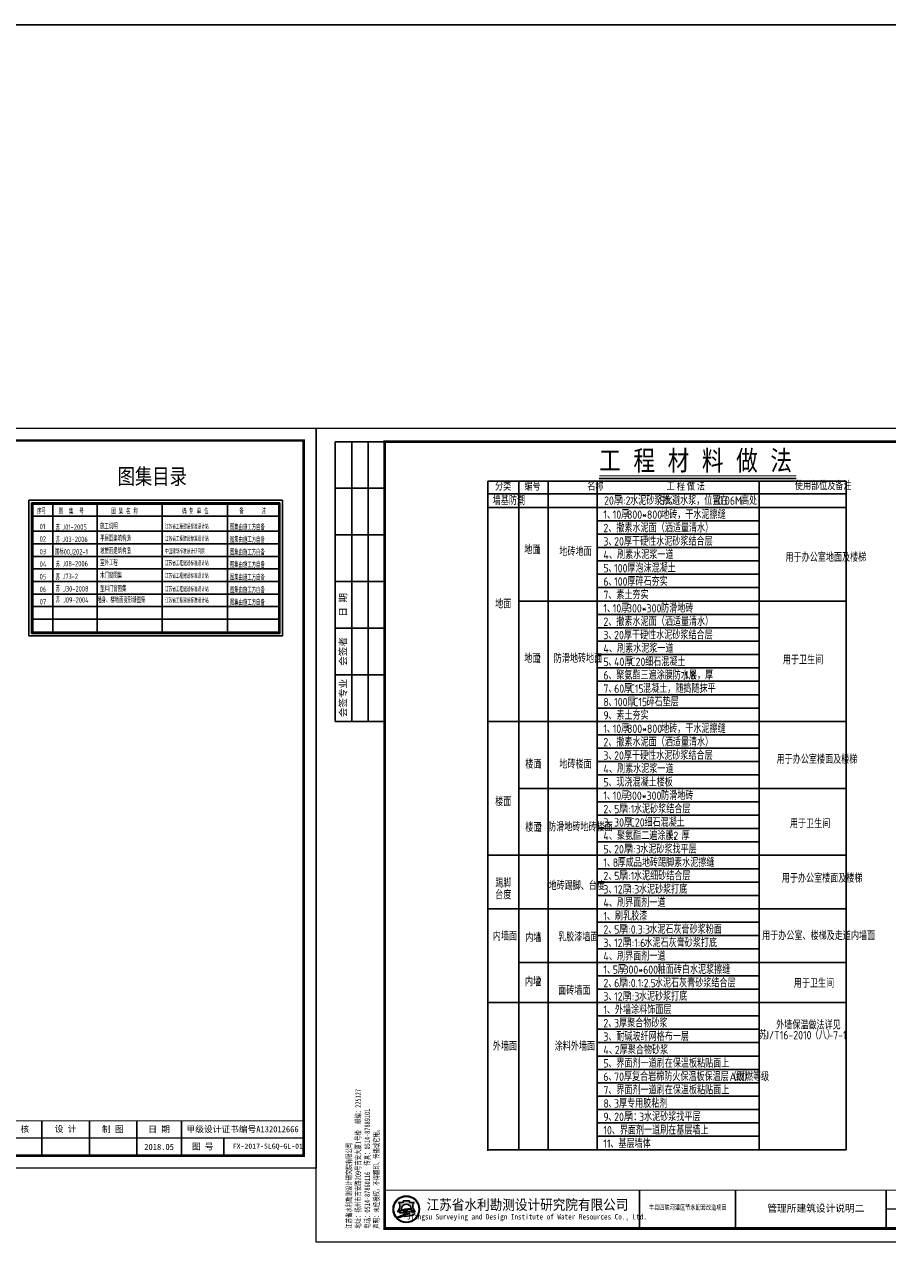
# Model space of a CAD drawing. Extents: x 88237 to 730297, y -11868 to 107702.
# Tile 2 of 49: x 165617 to 214606, y 37370 to 107702. Entities that reach past the tile are written whole.
import ezdxf
from ezdxf.enums import TextEntityAlignment as Align

# ---------------------------------------------------------------- set-up
doc = ezdxf.new("R2010")
doc.units = 0
doc.header["$LTSCALE"] = 1000
doc.header["$MEASUREMENT"] = 0
doc.layers.add('0.13文字', color=3, linetype='Continuous', lineweight=13)
for name, color, linetype in [('AXIS', 3, 'Continuous'), ('DIM_SYMB', 3, 'Continuous'), ('PUB_TEXT', 7, 'Continuous'), ('图名层', 13, 'Continuous'), ('图框', 7, 'Continuous')]:
    doc.layers.add(name, color=color, linetype=linetype)
doc.styles.add('GBSTYLE', font='GBXWXT.shx', dxfattribs={"width": 0.8, "bigfont": 'GBHZFS.shx'})
doc.styles.add('HT', font='simhei.ttf', dxfattribs={"width": 0.8})
doc.styles.add('LYJFS', font='times.ttf', dxfattribs={"width": 0.7})
doc.styles.get("Standard").update_dxf_attribs({"font": 'gbenor.shx', "bigfont": 'gbcbig.shx'})
doc.styles.add('wo', font='simhei.ttf', dxfattribs={"width": 0.8})
doc.styles.add('仿宋', font='FangSong_GB2312.ttf', dxfattribs={"width": 0.7})
doc.styles.add('宋体', font='txt')

# ---------------------------------------------------------------- blocks, each defined once
blk = doc.blocks.new('d4trtg')
h = blk.add_hatch(color=152)
h.dxf.hatch_style = 1
h.paths.add_polyline_path([(654246.3193193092, 3899725.409078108, 1), (654149.4769673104, 3899725.409078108, 1)])
h.paths.add_polyline_path([(654244.689577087, 3899725.409078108, 1), (654151.1067095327, 3899725.409078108, 1)], flags=16)
h = blk.add_hatch(color=152)
h.dxf.hatch_style = 1
edge = h.paths.add_edge_path()
edge.add_arc((654216.7300615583, 3899701.144012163), 14.62686968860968, 43.31770961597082, 70.37003522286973)
edge.add_arc((654202.9245894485, 3899662.43781051), 55.72140833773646, 70.37003522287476, 84.52854590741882)
edge.add_arc((654197.052297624, 3899601.131590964), 117.3082280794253, 84.5285459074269, 95.17746754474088)
edge.add_arc((654198.4691254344, 3899704.113250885), 18.32576248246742, 111.7965680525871, 130.9174013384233, ccw=False)
edge.add_arc((654217.4394684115, 3899656.675769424), 69.41576698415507, 98.84274785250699, 111.79656805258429, ccw=False)
edge.add_arc((654228.1102754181, 3899588.085080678), 138.8315339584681, 95.21036804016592, 98.84274785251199, ccw=False)
edge.add_ellipse((654197.8981433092, 3899728.334977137), major_axis=(-17.7501498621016, 0), ratio=0.8776980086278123, start_angle=172.6538623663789, end_angle=176.9129867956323)
edge.add_arc((654213.8325542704, 3899624.955280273), 102.5563365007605, 88.99992913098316, 98.52267106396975)
edge.add_arc((654209.8965974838, 3899651.220285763), 75.99805588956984, 98.5226710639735, 116.8491039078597)
edge.add_arc((654181.1331357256, 3899708.041207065), 12.31168505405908, 116.8491039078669, 139.2900683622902)
edge.add_arc((654173.2830714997, 3899714.795695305), 1.955690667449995, 139.2900683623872, 263.050638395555)
edge.add_arc((654175.1158058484, 3899729.831970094), 17.10324739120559, 263.0506383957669, 272.136251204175)
edge.add_arc((654186.8001782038, 3899416.594006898), 296.3525647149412, 88.46268833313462, 92.13625120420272, ccw=False)
edge.add_arc((654193.3818121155, 3899661.833379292), 51.02489061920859, 68.07113774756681, 88.46268833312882, ccw=False)
edge.add_arc((654234.506227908, 3899496.08092722), 214.2253735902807, 95.91294384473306, 98.79521578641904)
edge.add_arc((654220.8241236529, 3899584.51078353), 124.7433113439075, 98.79521578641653, 117.8496747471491)
edge.add_arc((654806.2087627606, 3897318.850026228), 2461.597634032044, 104.7703900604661, 105.15790668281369, ccw=False)
edge.add_line((654178.6340996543, 3899699.104834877), (654170.5934602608, 3899695.844113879))
edge.add_arc((654384.3496151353, 3898723.49134639), 995.5709910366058, 100.90627282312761, 102.39834375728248, ccw=False)
edge.add_line((654195.9846486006, 3899701.080338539), (654189.8745459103, 3899699.193213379))
edge.add_arc((654166.7652083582, 3899985.305806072), 287.044347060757, 274.6177604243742, 279.6944367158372)
edge.add_arc((654207.3949546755, 3899747.472955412), 45.76599921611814, 279.694436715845, 287.6119267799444)
edge.add_arc((654216.243616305, 3899719.598572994), 16.52082853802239, 287.6119267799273, 311.5140981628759)
edge.add_arc((654225.3686800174, 3899709.289677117), 2.753471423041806, 311.5140981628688, 403.3177096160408)
edge = h.paths.add_edge_path()
edge.add_arc((654242.1391779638, 3899736.786777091), 20.67819482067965, 138.9741968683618, 204.1180883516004, ccw=False)
edge.add_line((654226.5392573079, 3899750.359920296), (654209.5567490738, 3899750.359920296))
edge.add_line((654209.5567490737, 3899750.359920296), (654209.5567490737, 3899756.23053299))
edge.add_line((654209.5567490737, 3899756.23053299), (654186.2395375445, 3899756.23053299))
edge.add_line((654186.2395375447, 3899756.23053299), (654186.2395375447, 3899750.359920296))
edge.add_line((654186.2395375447, 3899750.359920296), (654169.2570293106, 3899750.359920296))
edge.add_arc((654153.6571086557, 3899736.786777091), 20.67819482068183, -24.118088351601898, 41.0258031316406, ccw=False)
edge.add_arc((654138.2813983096, 3899743.670490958), 37.52449961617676, 314.34412131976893, 335.8819116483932, ccw=False)
edge.add_arc((654157.8406418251, 3899747.198545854), 31.08765203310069, 282.3877277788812, 290.1465811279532)
edge.add_arc((654127.1774852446, 3899830.778947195), 120.1152469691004, 290.1465811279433, 296.6495194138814)
edge.add_ellipse((654197.8981433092, 3899728.334977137), major_axis=(-17.7501498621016, 0), ratio=0.8776980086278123, start_angle=176.9129867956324, end_angle=378.37473811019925, ccw=False)
edge.add_ellipse((654197.8981433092, 3899728.334977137), major_axis=(-17.7501498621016, 0), ratio=0.8776980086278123, start_angle=172.653862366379, end_angle=176.9129867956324, ccw=False)
edge.add_ellipse((654197.8981433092, 3899728.334977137), major_axis=(-17.7501498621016, 0), ratio=0.8776980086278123, start_angle=161.6252618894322, end_angle=172.653862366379, ccw=False)
edge.add_arc((654268.6188013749, 3899830.778947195), 120.1152469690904, 243.3504805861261, 249.853418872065)
edge.add_arc((654237.9556447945, 3899747.198545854), 31.08765203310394, 249.8534188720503, 257.61227222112)
edge.add_arc((654257.5148883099, 3899743.670490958), 37.52449961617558, 204.1180883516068, 225.6558786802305, ccw=False)
at = {"lineweight": 0}
for p, q in [((653868.4004973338, 3899605.327936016), (653868.4004973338, 3902577.336202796)), ((653868.4004973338, 3902577.336202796), (658071.2404705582, 3902577.336202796)), ((658071.2404705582, 3902577.336202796), (658071.2404705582, 3899605.327936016)), ((658021.2066613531, 3899725.409078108), (655949.806960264, 3899725.409078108)), ((658071.2404705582, 3899605.327936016), (653868.4004973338, 3899605.327936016))]:
    blk.add_line(p, q, dxfattribs=at)
for p, q in [((654118.5695433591, 3902527.302393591), (653938.4478302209, 3902527.302393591)), ((653938.4478302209, 3902527.302393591), (653938.4478302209, 3901506.612685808)), ((653998.488401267, 3902527.302393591), (653998.488401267, 3901506.612685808)), ((654058.528972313, 3902527.302393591), (654058.528972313, 3901506.612685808)), ((654118.5695433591, 3902357.187442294), (653938.4478302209, 3902357.187442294)), ((654118.5695433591, 3902187.072490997), (653938.4478302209, 3902187.072490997)), ((654118.5695433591, 3902016.9575397), (653938.4478302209, 3902016.9575397)), ((654118.5695433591, 3901846.842588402), (653938.4478302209, 3901846.842588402)), ((654118.5695433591, 3901676.727637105), (653938.4478302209, 3901676.727637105)), ((654118.5695433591, 3901506.612685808), (653938.4478302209, 3901506.612685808)), ((655049.1983945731, 3899795.456410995), (655049.1983945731, 3899655.361745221)), ((655399.4350590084, 3899795.456410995), (655399.4350590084, 3899655.361745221)), ((655949.806960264, 3899795.456410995), (655949.806960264, 3899655.361745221)), ((656209.9827681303, 3899795.456410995), (656209.9827681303, 3899655.361745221)), ((656400.1112431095, 3899795.456410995), (656400.1112431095, 3899655.361745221)), ((656590.2397180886, 3899795.456410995), (656590.2397180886, 3899655.361745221)), ((656780.3681930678, 3899795.456410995), (656780.3681930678, 3899655.361745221)), ((656970.496668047, 3899795.456410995), (656970.496668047, 3899655.361745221)), ((657160.6251430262, 3899795.456410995), (657160.6251430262, 3899655.361745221)), ((657350.7536180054, 3899795.456410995), (657350.7536180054, 3899655.361745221)), ((657530.8753311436, 3899795.456410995), (657530.8753311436, 3899655.361745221)), ((657700.9902824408, 3899725.409078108), (657700.9902824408, 3899655.361745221))]:
    blk.add_line(p, q)
at = {"lineweight": 0, "const_width": 10.0067618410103}
blk.add_lwpolyline([(654118.5695433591, 3902527.302393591), (658021.2066613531, 3902527.302393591), (658021.2066613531, 3899655.361745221), (654118.5695433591, 3899655.361745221)], close=True, dxfattribs=at)
at = {"lineweight": 0, "const_width": 4.002704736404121}
blk.add_lwpolyline([(658021.2066613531, 3899795.456410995), (654118.5695433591, 3899795.456410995)], dxfattribs=at)
at = {"color": 152}
for points in [[(654181.0529832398, 3899723.423913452, -0.02838203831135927), (654168.5479460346, 3899718.013005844, -0.03386732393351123), (654164.5097554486, 3899716.834668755, 0.09425397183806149), (654172.5302050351, 3899728.337281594, 0.2921547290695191), (654169.2570293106, 3899750.359920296), (654186.2395375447, 3899750.359920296), (654186.2395375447, 3899756.23053299), (654209.5567490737, 3899756.23053299), (654209.5567490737, 3899750.359920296), (654226.5392573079, 3899750.359920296, 0.29215472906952), (654223.2660815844, 3899728.337281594, 0.09425397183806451), (654231.2865311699, 3899716.834668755, -0.03386732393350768), (654227.2483405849, 3899718.013005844, -0.02838203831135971), (654214.7433033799, 3899723.423913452)], [(654215.6225359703, 3899727.495994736, 0.04157472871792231), (654198.6336295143, 3899726.379117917, 0.08013502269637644), (654175.5726574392, 3899719.025681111, 0.09823132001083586), (654171.8006163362, 3899716.071255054, 0.599439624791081), (654173.0464484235, 3899712.85437217, 0.03966424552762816), (654175.7533461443, 3899712.7406093, -0.01603031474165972), (654194.7507043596, 3899712.839904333, -0.08921046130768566), (654212.4373190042, 3899709.166529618, 0.01257694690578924), (654201.7504573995, 3899707.787257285, 0.08333285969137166), (654162.549863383, 3899694.805861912, -0.001690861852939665), (654178.6340996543, 3899699.104834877), (654170.5934602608, 3899695.844113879, -0.006510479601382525), (654195.9846486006, 3899701.080338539), (654189.8745459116, 3899699.193213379, 0.02215480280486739), (654215.101659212, 3899702.360502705, 0.03456031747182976), (654221.242295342, 3899703.852113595, 0.1046726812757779), (654227.1936927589, 3899707.227897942, 0.4234638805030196), (654227.3719977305, 3899711.178677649, 0.1185893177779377), (654221.6438736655, 3899714.920795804, 0.06185687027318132), (654208.2376153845, 3899717.905342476, 0.04649815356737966), (654186.4662944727, 3899717.961197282, -0.08362449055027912), (654191.6645458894, 3899721.128869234, -0.05658197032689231), (654206.7686614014, 3899725.266458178, -0.01585057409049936), (654215.5025964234, 3899726.342960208)]]:
    blk.add_lwpolyline(points, format="xyb", dxfattribs=at)
for radius in [48.42117599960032, 46.79143377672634]:
    blk.add_circle((654197.8981433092, 3899725.409078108), radius, dxfattribs=at)
blk.add_arc((654217.4394684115, 3899656.675769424), 69.41576698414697, 98.8427478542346, 111.796568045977, dxfattribs=at)
for start_param, end_param in [(2.820892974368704, 6.603884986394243), (3.013378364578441, 3.087714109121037)]:
    blk.add_ellipse((654197.8981433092, 3899728.334977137), major_axis=(-17.7501498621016, 0), ratio=0.8776980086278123, start_param=start_param, end_param=end_param, dxfattribs=at)
at = {"style": '宋体'}
for s, height, width, p in [('江苏省水利勘测设计研究院有限公司', 37.52535690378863, 0.9, (654640.1952124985, 3899742.929376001)), ('丰县四联河灌区节水配套改造项目', 18.01217131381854, 0.75, (655225.535190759, 3899732.922628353)), ('Jiangsu Surveying and Design Institute of Water Resources Co., Ltd.', 20.0135236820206, 0.8, (654638.4727689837, 3899695.522921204))]:
    blk.add_text(s, height=height, dxfattribs=dict(at, width=width)).set_placement(p, align=Align.MIDDLE)
at = {"style": 'LYJFS'}
for s, p in [('（阶段）', (656038.2059940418, 3899760.432744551)), ('（专业）', (656038.2059940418, 3899690.385411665))]:
    blk.add_text(s, height=25.01690460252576, dxfattribs=at).set_placement(p, align=Align.MIDDLE_CENTER)
at = {"style": '仿宋'}
blk.add_text('2018.05', height=25.01690460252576, dxfattribs=at).set_placement((657440.8144745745, 3899690.385411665), align=Align.MIDDLE)
at = {"rotation": 90}
for s, insert, char_height, attachment_point, style in [('日 期', (653968.468115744, 3901931.900064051), 25.01690460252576, 5, '宋体'), ('会签者', (653968.468115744, 3901761.785112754), 25.01690460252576, 5, '宋体'), ('会签专业', (653968.468115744, 3901591.670161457), 25.01690460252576, 5, '宋体'), ('江苏省水利勘测设计研究院有限公司\\P地址：扬州市吉安路209号吉安大厦1号楼  邮编：225127\\P电话：0514-87860116  传真：0514-87889101\\P声明：未经授权，不得翻印、传播或它用。', (654101.5093347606, 3899654.544439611), 20.0135236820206, 7, '仿宋')]:
    blk.add_mtext(s, dxfattribs=dict(at, insert=insert, char_height=char_height, attachment_point=attachment_point, style=style))
at = {"char_height": 25.01690460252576, "attachment_point": 5, "style": '宋体'}
for s, insert in [('设计', (656143.9596908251, 3899760.432744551)), ('批 准', (656305.0470056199, 3899760.432744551)), ('核 定', (656494.550057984, 3899760.154778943)), ('审 查', (656684.609041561, 3899760.165426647)), ('校 核', (656875.0849735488, 3899760.865852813)), ('设 计', (657065.2829399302, 3899761.366681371)), ('制 图', (657254.8554836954, 3899760.211836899)), ('日 期', (657440.8144745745, 3899760.432744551)), ('甲级设计证书编号A132012666', (657776.0409962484, 3899760.432744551)), ('部分', (656143.9596908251, 3899690.385411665)), ('图 号', (657615.9328067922, 3899690.385411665))]:
    blk.add_mtext(s, dxfattribs=dict(at, insert=insert))

msp = doc.modelspace()

# ---------------------------------------------------------------- linework, layer by layer
msp.add_lwpolyline([(88237, 107702.5), (730297, 107702.5), (730297, -11868.5), (88237, -11868.5)], close=True)
at = {"layer": 'AXIS'}
for p, q in [((191926.8717363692, 81705.89763442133), (191926.8438215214, 43747.22263485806)), ((191926.8717879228, 81776.00034578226), (191926.8584750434, 43817.32534621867)), ((191926.8717879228, 81776.00034578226), (212278.4426978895, 81776.00034578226)), ((193685.8500477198, 81776.00034578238), (193685.8367348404, 43817.32534621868)), ((195346.8717879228, 81776.00034578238), (195346.8584750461, 43817.32534621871)), ((198135.0548419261, 81776.00034578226), (198135.0184114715, 43817.32534621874)), ((207328.1347400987, 81776.00034578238), (207328.1027118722, 43817.3253462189)), ((212278.4426978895, 81776.00034578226), (212278.4147830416, 43817.32534621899)), ((212278.4330911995, 81057.32534578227), (191926.8717879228, 81057.32534578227)), ((191926.864140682, 80297.3253457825), (212278.4342474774, 80297.32534578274)), ((198135.0688202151, 79537.3253457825), (207328.1487183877, 79537.32534578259)), ((198135.0688202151, 78777.3253457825), (207328.1487183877, 78777.32534578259)), ((198135.0688202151, 78017.3253457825), (207328.1487183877, 78017.3253457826)), ((198135.0688202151, 77257.3253457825), (207328.1487183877, 77257.3253457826)), ((198135.0688202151, 76497.3253457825), (207328.1487183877, 76497.3253457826)), ((198135.0688202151, 75737.3253457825), (207328.1487183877, 75737.3253457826)), ((193685.8236376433, 74977.3253457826), (212278.4135140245, 74977.32534578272)), ((198135.0204167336, 74217.3253457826), (207328.1487183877, 74217.3253457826)), ((207328.1077795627, 73457.3253457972), (198135.0272421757, 73457.32534579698)), ((198135.0378682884, 73457.3253457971), (207328.117766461, 73457.32534579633)), ((198135.0378682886, 72697.32534574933), (207328.1177664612, 72697.32534574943)), ((198135.0378682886, 71937.32534570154), (207328.1177664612, 71937.32534570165)), ((198135.0378682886, 71177.32534594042), (207328.1177664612, 71177.32534594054)), ((207328.1177664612, 70417.32534598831), (198135.0378682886, 70417.32534598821)), ((198135.0378682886, 69657.32534594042), (207328.1177664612, 69657.32534593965)), ((198134.9950508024, 68897.32534589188), (207328.0765722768, 68897.32534589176)), ((191926.817414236, 68137.32534629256), (212278.3826134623, 68137.32534629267)), ((198135.0378682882, 67377.32534626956), (207328.1177664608, 67377.32534626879)), ((198135.037868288, 66617.32534624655), (207328.1177664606, 66617.32534624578)), ((198134.986762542, 65857.32534622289), (207328.0682374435, 65857.32534622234)), ((198134.9867625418, 65097.32534619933), (207328.0682374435, 65097.32534619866)), ((193685.7781636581, 64337.32534622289), (212278.3632640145, 64337.32534622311)), ((198134.9967577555, 63577.32534622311), (207328.076655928, 63577.32534622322)), ((198134.9967577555, 62817.32534622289), (207328.076655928, 62817.32534622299)), ((198134.9603025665, 62057.32534622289), (207328.0427674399, 62057.32534622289)), ((198135.0196583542, 61297.32534622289), (207328.0995565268, 61297.32534622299)), ((191926.7846093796, 60537.32534622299), (212278.34636319, 60537.32534622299)), ((198135.019658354, 59777.32534622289), (207328.0995565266, 59777.32534622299)), ((198134.9816330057, 59017.32534622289), (207328.0634928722, 59017.32534622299)), ((198134.9424649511, 58257.32534622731), (207328.0254141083, 58257.32534622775)), ((191926.7723737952, 57497.32534622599), (212278.3328425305, 57497.32534622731)), ((198134.9370715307, 56737.32534622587), (207328.0201671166, 56737.32534622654)), ((198134.9334478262, 55977.32534622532), (207328.0166417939, 55977.32534622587)), ((198134.9281948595, 55217.32534622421), (207328.0115314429, 55217.32534622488)), ((193685.7459038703, 54457.32534622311), (212278.3276160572, 54457.32534622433)), ((198134.9281948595, 53697.32534622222), (207328.0115314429, 53697.32534622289)), ((198134.9281948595, 52937.32534622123), (207328.0115314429, 52937.32534622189)), ((191926.7601382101, 52177.32534621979), (212278.3193218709, 52177.32534622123)), ((198134.9210598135, 51417.32534621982), (207328.0045901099, 51417.32534622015)), ((198134.9210598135, 50657.32534621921), (207328.0045901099, 50657.32534621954)), ((198135.043201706, 49897.32534621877), (207328.1230998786, 49897.32534621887)), ((198135.043201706, 49137.32534621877), (207328.1230998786, 49137.32534621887)), ((198135.043201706, 48377.32534621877), (207328.1230998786, 48377.32534621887)), ((198135.0584596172, 47617.32534621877), (207328.1383577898, 47617.32534621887)), ((198135.0584596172, 46857.32534621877), (207328.1383577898, 46857.32534621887)), ((198135.0578183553, 46097.32534621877), (207328.1377165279, 46097.32534621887)), ((198135.0432017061, 45337.32534621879), (207328.1230998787, 45337.32534621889)), ((198135.0213290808, 44577.32534621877), (207328.1012272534, 44577.32534621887)), ((191926.837668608, 43817.32534621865), (212278.4219607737, 43817.32534621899))]:
    msp.add_line(p, q, dxfattribs=at)
at = {"layer": 'DIM_SYMB', "const_width": 70}
msp.add_lwpolyline([(198245.7871326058, 82083.89775607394), (209436.9263731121, 82083.89775607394)], dxfattribs=at)
at = {"layer": 'DIM_SYMB'}
msp.add_lwpolyline([(198245.7871326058, 81943.89775607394), (209436.9263731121, 81943.89775607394)], dxfattribs=at)
at = {"layer": '图框'}
for p, q in [((167210.6670362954, 80510.15782468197, -1.238579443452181e-08), (167210.6670362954, 73205.48976445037, -1.238579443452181e-08)), ((169721.2061573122, 80510.15782468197, -1.238579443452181e-08), (169721.2061573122, 73205.48976445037, -1.238579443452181e-08)), ((173431.2102989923, 80510.15782468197, -1.238579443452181e-08), (173431.2102989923, 73205.48976445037, -1.238579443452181e-08)), ((177125.026167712, 80510.15782468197, -1.238579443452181e-08), (177125.026167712, 73205.48976445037, -1.238579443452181e-08)), ((166069.5270362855, 79796.94532467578, -1.238579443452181e-08), (180041.2605970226, 79796.94532467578, -1.238579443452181e-08)), ((166069.5270362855, 78941.09032466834, -1.238579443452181e-08), (180041.2605970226, 78941.09032466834, -1.238579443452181e-08)), ((166069.5270362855, 78227.87782466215, -1.238579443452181e-08), (180041.2605970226, 78227.87782466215, -1.238579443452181e-08)), ((166069.5270362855, 77514.66532465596, -1.238579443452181e-08), (180041.2605970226, 77514.66532465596, -1.238579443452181e-08)), ((166069.5270362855, 77514.66532465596, -1.238579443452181e-08), (180041.2605970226, 77514.66532465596, -1.238579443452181e-08)), ((166069.5270362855, 76801.45282464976, -1.238579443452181e-08), (180041.2605970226, 76801.45282464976, -1.238579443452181e-08)), ((166069.5270362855, 76088.24032464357, -1.238579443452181e-08), (180041.2605970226, 76088.24032464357, -1.238579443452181e-08)), ((166069.5270362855, 75375.02782463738, -1.238579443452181e-08), (180041.2605970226, 75375.02782463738, -1.238579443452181e-08)), ((166069.5270362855, 74661.81532463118, -1.238579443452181e-08), (180041.2605970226, 74661.81532463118, -1.238579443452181e-08)), ((166069.5270362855, 73948.60282462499, -1.238579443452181e-08), (180041.2605970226, 73948.60282462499, -1.238579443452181e-08)), ((180041.2605970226, 73205.48976445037, -1.238579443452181e-08), (166069.5270362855, 73205.48976445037, -1.238579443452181e-08)), ((166069.5270362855, 73205.48976445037, -1.238579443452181e-08), (180041.2605970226, 73205.48976445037, -1.238579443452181e-08)), ((166069.5270362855, 73205.48976445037, -1.238579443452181e-08), (180041.2605970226, 73205.48976445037, -1.238579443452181e-08))]:
    msp.add_line(p, q, dxfattribs=at)
at = {"layer": '图框', "elevation": -1.238579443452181e-08}
for points in [[(180255.2243470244, 80695.98808061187), (165855.5632862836, 80695.98808061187), (165855.5632862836, 72991.52601444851), (180255.2243470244, 72991.52601444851)], [(180105.4497220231, 80546.21345561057), (166005.337911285, 80546.21345561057), (166005.337911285, 73141.30063944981), (180105.4497220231, 73141.30063944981)], [(180098.3175970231, 80539.08133061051), (166012.470036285, 80539.08133061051), (166012.470036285, 73148.43276444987), (180098.3175970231, 73148.43276444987)], [(180091.1854720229, 80531.94920561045), (166019.6021612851, 80531.94920561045), (166019.6021612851, 73155.56488944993), (180091.1854720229, 73155.56488944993)], [(180084.0533470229, 80524.81708061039), (166026.7342862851, 80524.81708061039), (166026.7342862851, 73162.69701445), (180084.0533470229, 73162.69701445)], [(180076.9212220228, 80517.68495561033), (166033.8664112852, 80517.68495561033), (166033.8664112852, 73169.82913945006), (180076.9212220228, 73169.82913945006)], [(180069.7890970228, 80510.55283061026), (166040.9985362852, 80510.55283061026), (166040.9985362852, 73176.96126445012), (180069.7890970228, 73176.96126445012)], [(180062.6569720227, 80503.4207056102), (166048.1306612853, 80503.4207056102), (166048.1306612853, 73184.09338945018), (180062.6569720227, 73184.09338945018)], [(180055.5248470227, 80496.28858061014), (166055.2627862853, 80496.28858061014), (166055.2627862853, 73191.22551445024), (180055.5248470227, 73191.22551445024)], [(180048.3927220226, 80489.15645561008), (166062.3949112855, 80489.15645561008), (166062.3949112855, 73198.3576394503), (180048.3927220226, 73198.3576394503)]]:
    msp.add_lwpolyline(points, close=True, dxfattribs=at)
msp.add_lwpolyline([(180041.2605970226, 80482.02433061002), (166069.5270362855, 80482.02433061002), (166069.5270362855, 73205.48976445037), (180041.2605970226, 73205.48976445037), (180041.2605970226, 80482.02433061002)], dxfattribs=at)
msp.add_lwpolyline([(180041.2605970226, 80482.02433061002), (166069.5270362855, 80482.02433061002), (166069.5270362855, 73205.48976445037), (180041.2605970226, 73205.48976445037), (180041.2605970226, 80482.02433061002)], dxfattribs=at)

# ---------------------------------------------------------------- block references
at = {"layer": '图框'}
for p, xscale, yscale, zscale in [((-9124844.116505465, -55108795.53354885), 14.14285799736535, 14.14285801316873, 14.142858), ((-9990160.741297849, -60628155.24868006), 15.55714379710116, 15.55714381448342, 15.5571438)]:
    msp.add_blockref('d4trtg', p, dxfattribs=dict(at, xscale=xscale, yscale=yscale, zscale=zscale))

# ---------------------------------------------------------------- texts
at = {"layer": '0.13文字', "linetype": 'Continuous', "lineweight": 13, "attachment_point": 1, "style": 'LYJFS'}
for s, insert, char_height, width in [('{\\fFangSong_GB2312|b0|i0|c134|p49;\\W1; FX-2017-SLGQ-GL-01}', (177210.8389974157, 44162.38373505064), 282.85716, 5892.364781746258), ('{\\fFangSong_GB2312|b0|i0|c134|p49;\\W1;    管理所建筑设计说明二}', (206693.3131347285, 40692.98094902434), 404.4857388, 10370.56201587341)]:
    msp.add_mtext(s, dxfattribs=dict(at, insert=insert, char_height=char_height, width=width))
at = {"layer": 'PUB_TEXT', "width": 0.8}
for s, height, style, p in [('工', 1126.582278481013, 'wo', (198245.7871326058, 82394.78383202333)), ('程', 1126.582278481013, 'wo', (200190.0909300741, 82394.78383202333)), ('材', 1126.582278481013, 'wo', (202134.3947275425, 82394.78383202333)), ('料', 1126.582278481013, 'wo', (204078.6985250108, 82394.78383202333)), ('做', 1126.582278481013, 'wo', (206023.0023224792, 82394.78383202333)), ('法', 1126.582278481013, 'wo', (207967.3061199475, 82394.78383202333)), ('图 集 名 称', 310.4639999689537, 'GBSTYLE', (170539.8394575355, 79909.60453285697, -1426.348973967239)), ('编 制 单 位', 310.4639999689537, 'GBSTYLE', (174554.3896793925, 79909.60453285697, -1426.348973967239)), ('01', 310.4639999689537, 'GBSTYLE', (166463.0841200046, 79055.57792960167, -1.238579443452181e-08)), ('苏', 310.4639999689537, 'GBSTYLE', (167372.468818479, 78977.587128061, -1.238579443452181e-08)), ('J01-2005', 310.4639999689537, 'GBSTYLE', (167751.3250436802, 79020.02087410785, -1.238579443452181e-08)), ('施工说明', 310.4639999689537, 'GBSTYLE', (169899.5437834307, 79064.5160689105, -1.238579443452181e-08)), ('江苏省工程建设标准设计站', 258.7199999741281, 'GBSTYLE', (173576.8280886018, 79064.5160689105, -1.238579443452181e-08)), ('图集由施工方自备', 310.4639999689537, 'GBSTYLE', (177266.6168594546, 79010.7301636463, -1.238579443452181e-08)), ('02', 310.4639999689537, 'GBSTYLE', (166463.0841200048, 78342.36542959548, -1.238579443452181e-08)), ('苏', 310.4639999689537, 'GBSTYLE', (167372.468818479, 78286.66230781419, -1.238579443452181e-08)), ('J03-2006', 310.4639999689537, 'GBSTYLE', (167751.3250436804, 78329.0960538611, -1.238579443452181e-08)), ('平屋面建筑构造', 310.4639999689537, 'GBSTYLE', (169899.5437834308, 78373.59124866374, -1.238579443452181e-08)), ('江苏省工程建设标准设计站', 258.7199999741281, 'GBSTYLE', (173576.8280886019, 78373.59124866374, -1.238579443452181e-08)), ('图集由施工方自备', 310.4639999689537, 'GBSTYLE', (177266.6168594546, 78297.5176636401, -1.238579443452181e-08)), ('03', 310.4639999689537, 'GBSTYLE', (166463.0841200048, 77629.15292958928, -1.238579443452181e-08)), ('国标00J202-1', 310.4639999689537, 'GBSTYLE', (167330.4545936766, 77615.8835538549, -1.238579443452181e-08)), ('坡屋面建筑构造', 310.4639999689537, 'GBSTYLE', (169899.5437834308, 77660.37874865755, -1.238579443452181e-08)), ('中国建筑标准设计研究院', 258.7199999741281, 'GBSTYLE', (173576.8280886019, 77660.37874865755, -1.238579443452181e-08)), ('图集由施工方自备', 310.4639999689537, 'GBSTYLE', (177266.6168594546, 77584.30516363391, -1.238579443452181e-08)), ('04', 310.4639999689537, 'GBSTYLE', (166463.0841200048, 76915.94042958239, -1.238579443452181e-08)), ('苏', 310.4639999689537, 'GBSTYLE', (167372.468818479, 76899.79473282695, -1.238579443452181e-08)), ('J08-2006', 310.4639999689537, 'GBSTYLE', (167751.3250436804, 76942.22847887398, -1.238579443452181e-08)), ('室外工程', 310.4639999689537, 'GBSTYLE', (169899.5437834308, 76986.72367367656, -1.238579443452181e-08)), ('江苏省工程建设标准设计站', 258.7199999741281, 'GBSTYLE', (173576.8280886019, 76986.72367367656, -1.238579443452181e-08)), ('图集由施工方自备', 310.4639999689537, 'GBSTYLE', (177266.6168594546, 76871.09266362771, -1.238579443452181e-08)), ('05', 310.4639999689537, 'GBSTYLE', (166463.0841200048, 76202.7279295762, -1.238579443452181e-08)), ('苏', 310.4639999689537, 'GBSTYLE', (167372.468818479, 76178.65667303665, -1.238579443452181e-08)), ('J73-2', 310.4639999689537, 'GBSTYLE', (167751.3250436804, 76221.0904190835, -1.238579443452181e-08)), ('木门窗图集', 310.4639999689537, 'GBSTYLE', (169899.5437834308, 76265.58561388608, -1.238579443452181e-08)), ('江苏省工程建设标准设计站', 258.7199999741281, 'GBSTYLE', (173576.8280886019, 76265.58561388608, -1.238579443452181e-08)), ('图集由施工方自备', 310.4639999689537, 'GBSTYLE', (177266.6168594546, 76157.88016362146, -1.238579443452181e-08)), ('06', 310.4639999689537, 'GBSTYLE', (166463.0841200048, 75489.51542957, -1.238579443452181e-08)), ('苏 J30-2008', 310.4639999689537, 'GBSTYLE', (167372.4688184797, 75513.092107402, -1.238579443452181e-08)), ('塑料门窗图集', 310.4639999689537, 'GBSTYLE', (169899.5437834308, 75509.82214130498, -1.238579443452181e-08)), ('江苏省工程建设标准设计站', 258.7199999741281, 'GBSTYLE', (173576.8280886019, 75509.82214130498, -1.238579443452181e-08)), ('图集由施工方自备', 310.4639999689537, 'GBSTYLE', (177266.6168594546, 75444.66766361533, -1.238579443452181e-08)), ('07', 310.4639999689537, 'GBSTYLE', (166463.0841200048, 74776.30292956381, -1.238579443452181e-08)), ('苏 J09-2004', 310.4639999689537, 'GBSTYLE', (167372.4688184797, 74879.39182622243, -1.238579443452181e-08)), ('墙身、楼地面变形缝图集', 310.4639999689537, 'GBSTYLE', (169737.5437834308, 74876.12186012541, -1.238579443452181e-08)), ('江苏省工程建设标准设计站', 258.7199999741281, 'GBSTYLE', (173576.8280886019, 74876.12186012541, -1.238579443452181e-08)), ('图集由施工方自备', 310.4639999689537, 'GBSTYLE', (177266.6168594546, 74731.45516360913, -1.238579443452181e-08))]:
    msp.add_text(s, height=height, dxfattribs=dict(at, style=style)).set_placement(p)
at = {"layer": 'PUB_TEXT'}
for s, height, p in [('分类', 458.1560283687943, (192332.8127277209, 81252.27156773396)), ('编号', 458.1560283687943, (194001.7727277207, 81252.27156773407)), ('名称', 458.1560283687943, (197571.3289725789, 81252.27156773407)), ('工', 458.1560283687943, (202080.9719685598, 81252.27156773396)), ('程', 458.1560283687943, (202651.9826068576, 81252.27156773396)), ('做', 458.1560283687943, (203222.9932451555, 81252.27156773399)), ('法', 458.1560283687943, (203794.0038834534, 81252.27156773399)), ('使用部位及备注', 458.1560283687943, (209364.7556776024, 81283.43156773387)), ('墙基防潮', 458.1560283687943, (192198.0156910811, 80441.79425052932)), ('20', 475, (198523.0114981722, 80441.7942505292)), ('厚', 458.1560283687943, (199077.1781648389, 80441.7942505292)), ('1:2', 475, (199410.6888031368, 80441.7942505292)), ('水泥砂浆掺', 458.1560283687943, (200004.4388031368, 80441.79425052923)), ('5%', 475, (201671.9919946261, 80441.79425052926)), ('避水浆，位置在', 458.1560283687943, (202384.4919946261, 80441.79425052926)), ('-0.06M', 475, (204719.0664627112, 80441.79425052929)), ('高处', 458.1560283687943, (206302.3997960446, 80441.79425052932)), ('1', 475, (198484.707927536, 79644.67016084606)), ('、', 458.1560283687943, (198682.6245942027, 79644.67016084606)), ('10', 475, (199016.1352325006, 79644.67016084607)), ('厚', 458.1560283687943, (199491.1352325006, 79644.67016084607)), ('800*800', 475, (199824.6458707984, 79644.67016084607)), ('地砖，干水泥擦缝', 458.1560283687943, (201764.2292041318, 79644.6701608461)), ('2', 475, (198484.707927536, 78884.67016084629)), ('、撒素水泥面（洒适量清水）', 458.1560283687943, (198761.7912608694, 78884.67016084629)), ('地面', 458.1560283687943, (193990.0492405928, 77643.28476314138)), ('1', 475, (194657.0705171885, 77643.28476314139)), ('地砖地面', 458.1560283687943, (195985.5635826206, 77544.2489742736)), ('3', 475, (198484.707927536, 78124.67016084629)), ('、', 458.1560283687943, (198761.7912608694, 78124.67016084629)), ('20', 475, (199095.3018991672, 78124.6701608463)), ('厚干硬性水泥砂浆结合层', 458.1560283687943, (199649.4685658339, 78124.6701608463)), ('4', 475, (198484.7079275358, 77364.67016084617)), ('、刷素水泥浆一道', 458.1560283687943, (198801.3745942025, 77364.67016084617)), ('用于办公室地面及楼梯', 458.1560283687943, (208830.3171065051, 77211.72546825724)), ('5', 475, (198484.7079275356, 76604.67016084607)), ('、', 458.1560283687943, (198761.791260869, 76604.67016084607)), ('100', 475, (199095.3018991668, 76604.67016084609)), ('厚泡沫混凝土', 458.1560283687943, (199847.3852325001, 76604.67016084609)), ('6', 475, (198484.7079275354, 75844.67016084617)), ('、', 458.1560283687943, (198761.7912608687, 75844.67016084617)), ('100', 475, (199095.3018991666, 75844.67016084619)), ('厚碎石夯实', 458.1560283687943, (199847.3852324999, 75844.67016084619)), ('7', 475, (198484.7079275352, 75084.67016084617)), ('、素土夯实', 458.1560283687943, (198761.7912608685, 75084.67016084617)), ('地面', 458.1560283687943, (192338.4142964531, 74563.50709248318)), ('1', 475, (198484.7079275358, 74324.67016084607)), ('10', 475, (199016.1352325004, 74324.67016084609)), ('厚', 458.1560283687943, (199491.1352325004, 74324.67016084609)), ('300*300', 475, (199824.6458707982, 74324.67016084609)), ('防滑地砖', 458.1560283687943, (201764.2292041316, 74324.67016084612)), ('2', 475, (198484.7079275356, 73564.67016084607)), ('、', 458.1560283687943, (198682.6245942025, 74324.67016084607)), ('、撒素水泥面（洒适量清水）', 458.1560283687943, (198761.791260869, 73564.67016084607)), ('3', 475, (198484.707927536, 72804.67016086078)), ('20', 475, (199095.3018991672, 72804.6701608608)), ('厚干硬性水泥砂浆结合层', 458.1560283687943, (199649.4685658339, 72804.6701608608)), ('4', 475, (198484.7079275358, 72044.670160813)), ('、', 458.1560283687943, (198761.7912608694, 72804.67016086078)), ('、刷素水泥浆一道', 458.1560283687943, (198801.3745942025, 72044.670160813)), ('地面', 458.1560283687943, (193990.0492405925, 71471.72555335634)), ('2', 475, (194657.0705171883, 71471.72555335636)), ('防滑地砖地面', 458.1560283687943, (195667.963869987, 71471.72555335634)), ('5', 475, (198484.7079275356, 71284.67016076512)), ('40', 475, (199095.3018991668, 71284.67016076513)), ('厚', 458.1560283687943, (199689.0518991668, 71284.67016076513)), ('C20', 475, (200022.5625374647, 71284.67016076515)), ('细石混凝土', 458.1560283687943, (200853.8125374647, 71284.67016076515)), ('用于卫生间', 458.1560283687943, (208680.6605931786, 71386.216754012)), ('、', 458.1560283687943, (198761.791260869, 71284.67016076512)), ('、聚氨酯三遍涂膜防水层，厚', 458.1560283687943, (198761.7912608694, 70524.67016095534)), ('6', 475, (198484.707927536, 70524.67016095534)), ('1.8', 475, (203097.4295587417, 70524.67016095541)), ('7', 475, (198484.7079275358, 69764.67016090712)), ('、', 458.1560283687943, (198761.7912608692, 69764.67016090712)), ('60', 475, (199095.301899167, 69764.67016090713)), ('厚', 458.1560283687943, (199649.4685658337, 69764.67016090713)), ('C15', 475, (199982.9792041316, 69764.67016090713)), ('混凝土，随捣随抹平', 458.1560283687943, (200735.0625374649, 69764.67016090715)), ('8', 475, (198484.7079275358, 69004.67016085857)), ('、', 458.1560283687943, (198761.7912608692, 69004.67016085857)), ('100', 475, (199095.301899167, 69004.67016085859)), ('厚', 458.1560283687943, (199847.3852325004, 69004.67016085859)), ('C15', 475, (200180.8958707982, 69004.6701608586)), ('碎石垫层', 458.1560283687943, (200932.9792041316, 69004.6701608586)), ('9', 475, (198484.6668170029, 68244.67016085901)), ('、素土夯实', 458.1560283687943, (198763.1333228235, 68244.67016085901)), ('1', 475, (198484.7079275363, 67484.67016135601)), ('、', 458.1560283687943, (198682.6245942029, 67484.67016135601)), ('10', 475, (199016.1352325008, 67484.67016135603)), ('厚', 458.1560283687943, (199491.1352325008, 67484.67016135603)), ('800*800', 475, (199824.6458707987, 67484.67016135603)), ('地砖，干水泥擦缝', 458.1560283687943, (201764.229204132, 67484.67016135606)), ('2', 475, (198484.7079275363, 66724.67016135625)), ('、撒素水泥面（洒适量清水）', 458.1560283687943, (198761.7912608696, 66724.67016135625)), ('3', 475, (198484.7079275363, 65964.67016135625)), ('20', 475, (199095.3018991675, 65964.67016135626)), ('厚干硬性水泥砂浆结合层', 458.1560283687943, (199649.4685658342, 65964.67016135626)), ('用于办公室楼面及楼梯', 458.1560283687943, (208325.1669735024, 65744.74897059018)), ('楼面', 458.1560283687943, (194050.7082449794, 65465.09687096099)), ('1', 475, (194717.7295215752, 65465.096870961)), ('地砖楼面', 458.1560283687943, (195985.5635826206, 65469.8102856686)), ('4', 475, (198484.707927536, 65204.67016135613)), ('、', 458.1560283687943, (198761.7912608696, 65964.67016135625)), ('、刷素水泥浆一道', 458.1560283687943, (198801.3745942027, 65204.67016135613)), ('5', 475, (198484.707927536, 64444.67016133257)), ('、现浇混凝土楼板', 458.1560283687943, (198761.7912608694, 64444.67016133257)), ('1', 475, (198484.707927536, 63684.67016128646)), ('10', 475, (199016.1352325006, 63684.67016128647)), ('厚', 458.1560283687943, (199491.1352325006, 63684.67016128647)), ('300*300', 475, (199824.6458707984, 63684.67016128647)), ('防滑地砖', 458.1560283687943, (201764.2292041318, 63684.6701612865)), ('楼面', 458.1560283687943, (192338.4142964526, 63336.35555786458)), ('2', 475, (198484.707927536, 62924.67016128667)), ('、', 458.1560283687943, (198682.6245942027, 63684.67016128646)), ('5', 475, (199095.3018991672, 62924.67016128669)), ('厚', 458.1560283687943, (199372.3852325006, 62924.67016128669)), ('1:1', 475, (199705.8958707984, 62924.67016128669)), ('水泥砂浆结合层', 458.1560283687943, (200220.4792041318, 62924.6701612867)), ('3', 475, (198484.7079275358, 62164.67016128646)), ('、', 458.1560283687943, (198761.7912608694, 62924.67016128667)), ('30', 475, (199095.301899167, 62164.67016128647)), ('厚', 458.1560283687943, (199649.4685658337, 62164.67016128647)), ('C20', 475, (199982.9792041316, 62164.67016128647)), ('细石混凝土', 458.1560283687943, (200814.2292041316, 62164.67016128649)), ('用于卫生间', 458.1560283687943, (209082.2553034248, 62088.53560687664)), ('楼面', 458.1560283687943, (194050.708244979, 61877.80713447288)), ('2', 475, (194717.7295215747, 61877.8071344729)), ('防滑地砖地砖楼面', 458.1560283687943, (195345.9814813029, 61900.5164790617)), ('、', 458.1560283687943, (198761.7912608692, 62164.67016128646)), ('、聚氨酯二遍涂膜、厚', 458.1560283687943, (198801.3394223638, 61404.67016128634)), ('4', 475, (198484.6727556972, 61404.67016128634)), ('1.2', 475, (202136.4458053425, 61404.6701612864)), ('5', 475, (198484.6727556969, 60644.67016128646)), ('、', 458.1560283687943, (198761.7560890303, 60644.67016128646)), ('20', 475, (199095.2667273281, 60644.67016128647)), ('厚', 458.1560283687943, (199649.4333939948, 60644.67016128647)), ('1:3', 475, (199982.9440322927, 60644.67016128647)), ('水泥砂浆找平层', 458.1560283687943, (200576.6940322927, 60644.67016128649)), ('1', 475, (198484.7079275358, 59884.67016128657)), ('、', 458.1560283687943, (198682.6245942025, 59884.67016128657)), ('8', 475, (199016.1352325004, 59884.67016128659)), ('厚成品地砖踢脚素水泥擦缝', 458.1560283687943, (199293.2185658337, 59884.67016128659)), ('踢脚', 458.1560283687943, (192338.4142964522, 58713.59490058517)), ('地砖踢脚、台度', 458.1560283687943, (195366.8840603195, 58566.50252709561)), ('2', 475, (198484.7079275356, 59124.67016128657)), ('、', 458.1560283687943, (198761.791260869, 59124.67016128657)), ('5', 475, (199095.3018991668, 59124.67016128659)), ('厚', 458.1560283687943, (199372.3852325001, 59124.67016128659)), ('1:1', 475, (199705.895870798, 59124.67016128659)), ('水泥细砂结合层', 458.1560283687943, (200220.4792041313, 59124.6701612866)), ('用于办公室楼面及楼梯', 458.1560283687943, (208619.7513076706, 58989.74770180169)), ('台度', 458.1560283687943, (192338.4142964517, 58041.91191080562)), ('3', 475, (198484.7079275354, 58364.67016128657)), ('、', 458.1560283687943, (198761.7912608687, 58364.67016128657)), ('12', 475, (199095.3018991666, 58364.67016128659)), ('厚', 458.1560283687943, (199570.3018991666, 58364.67016128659)), ('1:3', 475, (199903.8125374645, 58364.67016128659)), ('水泥砂浆打底', 458.1560283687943, (200497.5625374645, 58364.6701612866)), ('4', 475, (198484.7079275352, 57604.6701612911)), ('、刷界面剂一道', 458.1560283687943, (198801.3745942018, 57604.6701612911)), ('1', 475, (198484.7079275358, 56844.67016129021)), ('、刷乳胶漆', 458.1560283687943, (198682.6245942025, 56844.67016129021)), ('2', 475, (198484.7079275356, 56084.67016128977)), ('5', 475, (199095.3018991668, 56084.67016128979)), ('厚', 458.1560283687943, (199372.3852325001, 56084.67016128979)), ('1:0.3:3', 475, (199705.895870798, 56084.67016128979)), ('水泥石灰膏砂浆粉面', 458.1560283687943, (201091.3125374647, 56084.67016128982)), ('内墙面', 458.1560283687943, (192202.9513931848, 55695.88087912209)), ('内墙', 458.1560283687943, (194043.4513931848, 55612.88087912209)), ('1', 475, (194710.4726697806, 55612.88087912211)), ('乳胶漆墙面', 458.1560283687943, (195914.6991327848, 55656.89429717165)), ('3', 475, (198484.7079275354, 55324.67016128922)), ('、', 458.1560283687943, (198761.791260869, 56084.67016128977)), ('12', 475, (199095.3018991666, 55324.67016128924)), ('厚', 458.1560283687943, (199570.3018991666, 55324.67016128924)), ('1:1:6', 475, (199903.8125374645, 55324.67016128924)), ('水泥石灰膏砂浆打底', 458.1560283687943, (200814.2292041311, 55324.67016128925)), ('用于办公室、楼梯及走道内墙面', 458.1560283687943, (207502.2513076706, 55727.32756048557)), ('4', 475, (198484.7079275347, 54564.67016128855)), ('、', 458.1560283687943, (198761.7912608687, 55324.67016128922)), ('、刷界面剂一道', 458.1560283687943, (198801.3745942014, 54564.67016128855)), ('1', 475, (198484.707927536, 53804.67016128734)), ('5', 475, (199016.1352325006, 53804.67016128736)), ('厚', 458.1560283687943, (199293.2185658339, 53804.67016128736)), ('300*600', 475, (199626.7292041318, 53804.67016128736)), ('釉面砖白水泥浆擦缝', 458.1560283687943, (201566.3125374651, 53804.67016128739)), ('内墙', 458.1560283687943, (194029.4513931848, 53110.38087912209)), ('2', 475, (194696.4726697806, 53110.38087912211)), ('2', 475, (198484.707927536, 53044.67016128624)), ('、', 458.1560283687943, (198682.6245942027, 53804.67016128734)), ('6', 475, (199095.3018991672, 53044.67016128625)), ('厚', 458.1560283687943, (199372.3852325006, 53044.67016128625)), ('1:0.1:2.5', 475, (199705.8958707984, 53044.67016128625)), ('水泥石灰膏砂浆结合层', 458.1560283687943, (201407.9792041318, 53044.67016128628)), ('用于卫生间', 458.1560283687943, (209301.1555930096, 53021.22767690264)), ('面砖墙面', 458.1560283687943, (195914.699132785, 52616.89429716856)), ('3', 475, (198484.707927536, 52284.67016128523)), ('、', 458.1560283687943, (198761.7912608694, 53044.67016128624)), ('12', 475, (199095.3018991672, 52284.67016128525)), ('厚', 458.1560283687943, (199570.3018991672, 52284.67016128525)), ('1:3', 475, (199903.8125374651, 52284.67016128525)), ('水泥砂浆打底', 458.1560283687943, (200497.5625374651, 52284.67016128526)), ('、外墙涂料饰面层', 458.1560283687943, (198682.624594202, 51524.67016128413)), ('、', 458.1560283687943, (198761.7912608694, 52284.67016128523)), ('1', 475, (198484.7079275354, 51524.67016128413)), ('2', 475, (198484.7079275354, 50764.67016128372)), ('、', 458.1560283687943, (198761.7912608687, 50764.67016128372)), ('3', 475, (199095.3018991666, 50764.67016128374)), ('厚聚合物砂浆', 458.1560283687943, (199372.3852324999, 50764.67016128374)), ('外墙保温做法详见', 458.1560283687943, (208295.8254681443, 50653.19087369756)), ('外墙面', 458.1560283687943, (192202.9513931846, 49445.86346933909)), ('涂料外墙面', 458.1560283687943, (195717.1957680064, 49445.86346933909)), ('3', 475, (198484.7079275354, 50004.67016128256)), ('、耐碱玻纤网格布一层', 458.1560283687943, (198761.7912608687, 50004.67016128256)), ('苏', 458.1560283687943, (207309.9861976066, 50083.19087369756)), ('J/T16-2010', 475, (207643.4968359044, 50083.19087369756)), ('（八）', 458.1560283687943, (210255.9968359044, 50083.1908736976)), ('-7-1', 475, (211256.5287507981, 50083.19087369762)), ('4', 475, (198484.7079275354, 49244.67016128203)), ('、', 458.1560283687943, (198801.374594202, 49244.67016128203)), ('2', 475, (199134.8852324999, 49244.67016128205)), ('厚聚合物砂浆', 458.1560283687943, (199411.9685658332, 49244.67016128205)), ('5', 475, (198484.7079275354, 48484.67016128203)), ('、界面剂一道刷在保温板粘贴面上', 458.1560283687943, (198761.7912608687, 48484.67016128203)), ('6', 475, (198484.7079275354, 47724.67016128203)), ('、', 458.1560283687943, (198761.7912608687, 47724.67016128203)), ('70', 475, (199095.3018991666, 47724.67016128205)), ('厚复合岩棉防火保温板保温层（耐燃等级', 458.1560283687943, (199649.4685658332, 47724.67016128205)), ('A', 475, (205652.660055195, 47724.67016128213)), ('级）', 458.1560283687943, (206008.910055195, 47724.67016128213)), ('7', 475, (198484.7079275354, 46964.67016128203)), ('、界面剂一道刷在保温板粘贴面上', 458.1560283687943, (198761.7912608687, 46964.67016128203)), ('8', 475, (198484.7079275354, 46204.67016128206)), ('3', 475, (199095.3018991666, 46204.67016128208)), ('厚专用胶粘剂', 458.1560283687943, (199372.3852324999, 46204.67016128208)), ('9', 475, (198484.6933108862, 45444.67016128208)), ('、', 458.1560283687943, (198761.7912608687, 46204.67016128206)), ('20', 475, (199096.6704550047, 45444.67016128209)), ('厚', 458.1560283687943, (199650.8371216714, 45444.67016128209)), ('1', 475, (199984.3477599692, 45444.67016128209)), ('：', 458.1560283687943, (200182.2644266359, 45444.67016128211)), ('3', 475, (200515.7750649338, 45444.67016128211)), ('水泥砂浆找平层', 458.1560283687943, (200792.8583982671, 45444.67016128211)), ('10', 475, (198484.7079275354, 44684.67016128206)), ('、', 458.1560283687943, (198763.1598167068, 45444.67016128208)), ('、界面剂一道刷在基层墙上', 458.1560283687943, (198959.7079275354, 44684.67016128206)), ('11', 475, (198484.7079275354, 43924.67016128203)), ('、基层墙体', 458.1560283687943, (198880.5412608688, 43924.67016128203))]:
    msp.add_text(s, height=height, dxfattribs=at).set_placement(p)
at = {"layer": 'PUB_TEXT', "style": 'GBSTYLE', "width": 0.8}
for s, p in [('序号', (166566.078879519, 79915.14029267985, -1.238579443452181e-08)), ('图  集  号', (168252.5311272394, 79900.59982844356, -1.238579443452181e-08)), ('备      注', (178556.6243957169, 79921.02638092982, -1.238579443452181e-08))]:
    msp.add_text(s, height=310.4639999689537, dxfattribs=at).set_placement(p, align=Align.CENTER)
at = {"layer": '图名层', "style": 'HT', "width": 0.8}
msp.add_text('图集目录', height=900.900000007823, dxfattribs=at).set_placement((170894.3197944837, 81603.89104090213, -1.238579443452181e-08))

doc.saveas('drawing.dxf')
